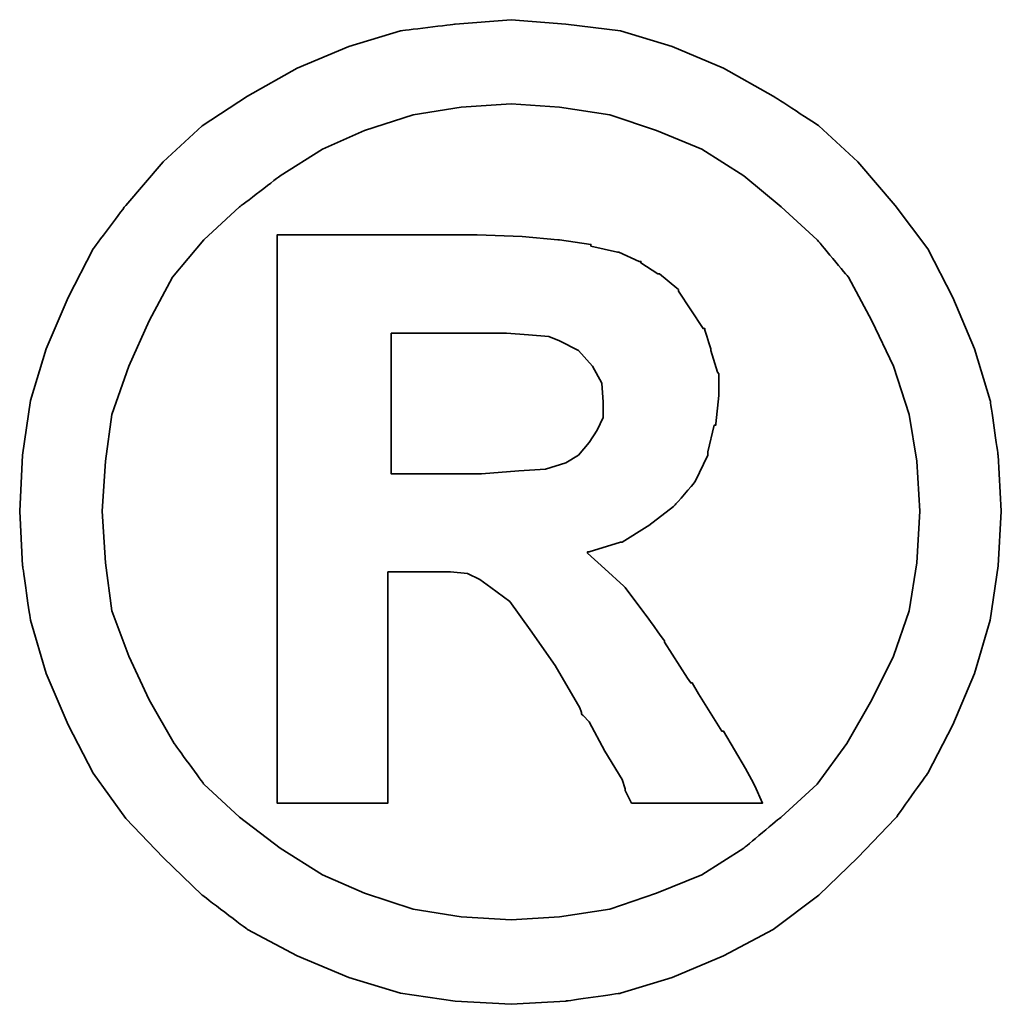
# Model space of a CAD drawing. Header units: millimetres. Extents: x 443 to 3685, y -1599 to 860.
# Tile 94 of 256: x 810.42 to 812.1, y -1249.37 to -1247.68. Entities that reach past the tile are written whole.
import ezdxf

# ---------------------------------------------------------------- set-up
doc = ezdxf.new("R2010")
doc.units = ezdxf.units.MM
doc.layers.add('DIM', color=4, linetype='CONTINUOUS')
doc.layers.add('layer 1', color=7, linetype='CONTINUOUS')

# ---------------------------------------------------------------- blocks, each defined once
blk = doc.blocks.new('TBI MOTION logo(完整正式版)')
at = {"layer": 'layer 1', "color": 22, "lineweight": 35}
for points, knots in [([(81.20634, 4.98624), (81.20634, 4.98624), (81.18649, 5.32862), (81.18649, 5.32862), (81.18649, 5.32862), (81.18649, 5.32862), (81.13886, 5.66206), (81.13886, 5.66206), (81.13886, 5.66206), (81.13886, 5.66206), (81.04359, 5.97764), (81.04359, 5.97764), (81.04359, 5.97764), (81.04359, 5.97764), (80.91061, 6.29124), (80.91061, 6.29124), (80.91061, 6.29124), (80.91061, 6.29124), (80.75778, 6.58697), (80.75778, 6.58697), (80.75778, 6.58697), (80.75778, 6.58697), (80.5593, 6.85294), (80.5593, 6.85294), (80.5593, 6.85294), (80.5593, 6.85294), (80.33105, 7.1189), (80.33105, 7.1189), (80.33105, 7.1189), (80.33105, 7.1189), (80.09287, 7.33921), (80.09287, 7.33921), (80.09287, 7.33921), (80.09287, 7.33921), (79.815, 7.51982), (79.815, 7.51982), (79.815, 7.51982), (79.815, 7.51982), (79.51133, 7.69051), (79.51133, 7.69051), (79.51133, 7.69051), (79.51133, 7.69051), (79.19773, 7.8235), (79.19773, 7.8235), (79.19773, 7.8235), (79.19773, 7.8235), (78.88215, 7.91877), (78.88215, 7.91877), (78.88215, 7.91877), (78.88215, 7.91877), (78.54871, 7.95846), (78.54871, 7.95846), (78.54871, 7.95846), (78.54871, 7.95846), (78.21526, 7.98625), (78.21526, 7.98625), (78.21526, 7.98625), (78.21526, 7.98625), (77.87388, 7.95846), (77.87388, 7.95846), (77.87388, 7.95846), (77.87388, 7.95846), (77.54044, 7.91877), (77.54044, 7.91877), (77.54044, 7.91877), (77.54044, 7.91877), (77.22485, 7.8235), (77.22485, 7.8235), (77.22485, 7.8235), (77.22485, 7.8235), (76.91027, 7.69051), (76.91027, 7.69051), (76.91027, 7.69051), (76.91027, 7.69051), (76.6056, 7.51982), (76.6056, 7.51982), (76.6056, 7.51982), (76.6056, 7.51982), (76.32972, 7.33921), (76.32972, 7.33921), (76.32972, 7.33921), (76.32972, 7.33921), (76.09154, 7.1189), (76.09154, 7.1189), (76.09154, 7.1189), (76.09154, 7.1189), (75.86329, 6.85294), (75.86329, 6.85294), (75.86329, 6.85294), (75.86329, 6.85294), (75.66382, 6.58697), (75.66382, 6.58697), (75.66382, 6.58697), (75.66382, 6.58697), (75.51099, 6.29124), (75.51099, 6.29124), (75.51099, 6.29124), (75.51099, 6.29124), (75.37702, 5.97764), (75.37702, 5.97764), (75.37702, 5.97764), (75.37702, 5.97764), (75.28175, 5.66206), (75.28175, 5.66206), (75.28175, 5.66206), (75.28175, 5.66206), (75.23411, 5.32862), (75.23411, 5.32862), (75.23411, 5.32862), (75.23411, 5.32862), (75.21625, 4.98624), (75.21625, 4.98624), (75.21625, 4.98624), (75.21625, 4.98624), (75.23411, 4.6528), (75.23411, 4.6528), (75.23411, 4.6528), (75.23411, 4.6528), (75.28175, 4.32035), (75.28175, 4.32035), (75.28175, 4.32035), (75.28175, 4.32035), (75.37702, 3.99583), (75.37702, 3.99583), (75.37702, 3.99583), (75.37702, 3.99583), (75.51099, 3.68224), (75.51099, 3.68224), (75.51099, 3.68224), (75.51099, 3.68224), (75.66382, 3.38749), (75.66382, 3.38749), (75.66382, 3.38749), (75.66382, 3.38749), (75.86329, 3.10963), (75.86329, 3.10963), (75.86329, 3.10963), (75.86329, 3.10963), (76.09154, 2.87145), (76.09154, 2.87145), (76.09154, 2.87145), (76.09154, 2.87145), (76.32972, 2.6432), (76.32972, 2.6432), (76.32972, 2.6432), (76.32972, 2.6432), (76.6056, 2.43381), (76.6056, 2.43381), (76.6056, 2.43381), (76.6056, 2.43381), (76.91027, 2.27205), (76.91027, 2.27205), (76.91027, 2.27205), (76.91027, 2.27205), (77.22485, 2.13906), (77.22485, 2.13906), (77.22485, 2.13906), (77.22485, 2.13906), (77.54044, 2.0438), (77.54044, 2.0438), (77.54044, 2.0438), (77.54044, 2.0438), (77.87388, 1.99616), (77.87388, 1.99616), (77.87388, 1.99616), (77.87388, 1.99616), (78.21526, 1.97631), (78.21526, 1.97631), (78.21526, 1.97631), (78.21526, 1.97631), (78.54871, 1.99616), (78.54871, 1.99616), (78.54871, 1.99616), (78.54871, 1.99616), (78.88215, 2.0438), (78.88215, 2.0438), (78.88215, 2.0438), (78.88215, 2.0438), (79.19773, 2.13906), (79.19773, 2.13906), (79.19773, 2.13906), (79.19773, 2.13906), (79.51133, 2.27205), (79.51133, 2.27205), (79.51133, 2.27205), (79.51133, 2.27205), (79.815, 2.43381), (79.815, 2.43381), (79.815, 2.43381), (79.815, 2.43381), (80.09287, 2.6432), (80.09287, 2.6432), (80.09287, 2.6432), (80.09287, 2.6432), (80.33105, 2.87145), (80.33105, 2.87145), (80.33105, 2.87145), (80.33105, 2.87145), (80.5593, 3.10963), (80.5593, 3.10963), (80.5593, 3.10963), (80.5593, 3.10963), (80.75778, 3.38749), (80.75778, 3.38749), (80.75778, 3.38749), (80.75778, 3.38749), (80.91061, 3.68224), (80.91061, 3.68224), (80.91061, 3.68224), (80.91061, 3.68224), (81.04359, 3.99583), (81.04359, 3.99583), (81.04359, 3.99583), (81.04359, 3.99583), (81.13886, 4.32035), (81.13886, 4.32035), (81.13886, 4.32035), (81.13886, 4.32035), (81.18649, 4.6528), (81.18649, 4.6528), (81.18649, 4.6528), (81.18649, 4.6528), (81.20634, 4.98624), (81.20634, 4.98624)], [0, 0, 0, 0, 0.0178571, 0.0178571, 0.0178571, 0.0178572, 0.0357143, 0.0357143, 0.0357143, 0.0357143, 0.0535714, 0.0535714, 0.0535714, 0.0535714, 0.0714286, 0.0714286, 0.0714286, 0.0714286, 0.0892857, 0.0892857, 0.0892857, 0.0892857, 0.1071429, 0.1071429, 0.1071429, 0.1071429, 0.125, 0.125, 0.125, 0.125, 0.1428571, 0.1428571, 0.1428571, 0.1428572, 0.1607143, 0.1607143, 0.1607143, 0.1607143, 0.1785714, 0.1785714, 0.1785714, 0.1785714, 0.1964286, 0.1964286, 0.1964286, 0.1964286, 0.2142857, 0.2142857, 0.2142857, 0.2142857, 0.2321429, 0.2321429, 0.2321429, 0.2321429, 0.25, 0.25, 0.25, 0.25, 0.2678571, 0.2678571, 0.2678571, 0.2678572, 0.2857143, 0.2857143, 0.2857143, 0.2857143, 0.3035714, 0.3035714, 0.3035714, 0.3035714, 0.3214286, 0.3214286, 0.3214286, 0.3214286, 0.3392857, 0.3392857, 0.3392857, 0.3392857, 0.3571429, 0.3571429, 0.3571429, 0.3571429, 0.375, 0.375, 0.375, 0.375, 0.3928571, 0.3928571, 0.3928571, 0.3928572, 0.4107143, 0.4107143, 0.4107143, 0.4107143, 0.4285714, 0.4285714, 0.4285714, 0.4285714, 0.4464286, 0.4464286, 0.4464286, 0.4464286, 0.4642857, 0.4642857, 0.4642857, 0.4642857, 0.4821429, 0.4821429, 0.4821429, 0.4821429, 0.5, 0.5, 0.5, 0.5, 0.5178571, 0.5178571, 0.5178571, 0.5178572, 0.5357143, 0.5357143, 0.5357143, 0.5357143, 0.5535714, 0.5535714, 0.5535714, 0.5535714, 0.5714286, 0.5714286, 0.5714286, 0.5714286, 0.5892857, 0.5892857, 0.5892857, 0.5892857, 0.6071429, 0.6071429, 0.6071429, 0.6071429, 0.625, 0.625, 0.625, 0.625, 0.6428571, 0.6428571, 0.6428571, 0.6428572, 0.6607143, 0.6607143, 0.6607143, 0.6607143, 0.6785714, 0.6785714, 0.6785714, 0.6785714, 0.6964286, 0.6964286, 0.6964286, 0.6964286, 0.7142857, 0.7142857, 0.7142857, 0.7142857, 0.7321429, 0.7321429, 0.7321429, 0.7321429, 0.75, 0.75, 0.75, 0.75, 0.7678571, 0.7678571, 0.7678571, 0.7678572, 0.7857143, 0.7857143, 0.7857143, 0.7857143, 0.8035714, 0.8035714, 0.8035714, 0.8035714, 0.8214286, 0.8214286, 0.8214286, 0.8214286, 0.8392857, 0.8392857, 0.8392857, 0.8392857, 0.8571429, 0.8571429, 0.8571429, 0.8571429, 0.875, 0.875, 0.875, 0.875, 0.8928571, 0.8928571, 0.8928571, 0.8928572, 0.9107143, 0.9107143, 0.9107143, 0.9107143, 0.9285714, 0.9285714, 0.9285714, 0.9285714, 0.9464286, 0.9464286, 0.9464286, 0.9464286, 0.9642857, 0.9642857, 0.9642857, 0.9642857, 0.9821429, 0.9821429, 0.9821429, 0.9821429, 1, 1, 1, 1]), ([(80.71014, 4.98624), (80.71014, 4.98624), (80.69129, 5.29091), (80.69129, 5.29091), (80.69129, 5.29091), (80.69129, 5.29091), (80.64464, 5.57672), (80.64464, 5.57672), (80.64464, 5.57672), (80.64464, 5.57672), (80.54937, 5.87245), (80.54937, 5.87245), (80.54937, 5.87245), (80.54937, 5.87245), (80.41639, 6.14833), (80.41639, 6.14833), (80.41639, 6.14833), (80.41639, 6.14833), (80.27349, 6.41429), (80.27349, 6.41429), (80.27349, 6.41429), (80.27349, 6.41429), (80.08295, 6.64255), (80.08295, 6.64255), (80.08295, 6.64255), (80.08295, 6.64255), (79.86264, 6.84301), (79.86264, 6.84301), (79.86264, 6.84301), (79.86264, 6.84301), (79.63439, 7.03355), (79.63439, 7.03355), (79.63439, 7.03355), (79.63439, 7.03355), (79.37835, 7.1963), (79.37835, 7.1963), (79.37835, 7.1963), (79.37835, 7.1963), (79.10246, 7.30944), (79.10246, 7.30944), (79.10246, 7.30944), (79.10246, 7.30944), (78.81665, 7.40471), (78.81665, 7.40471), (78.81665, 7.40471), (78.81665, 7.40471), (78.511, 7.45234), (78.511, 7.45234), (78.511, 7.45234), (78.511, 7.45234), (78.21526, 7.47219), (78.21526, 7.47219), (78.21526, 7.47219), (78.21526, 7.47219), (77.9106, 7.45234), (77.9106, 7.45234), (77.9106, 7.45234), (77.9106, 7.45234), (77.61685, 7.40471), (77.61685, 7.40471), (77.61685, 7.40471), (77.61685, 7.40471), (77.32012, 7.30944), (77.32012, 7.30944), (77.32012, 7.30944), (77.32012, 7.30944), (77.06309, 7.1963), (77.06309, 7.1963), (77.06309, 7.1963), (77.06309, 7.1963), (76.80606, 7.03355), (76.80606, 7.03355), (76.80606, 7.03355), (76.80606, 7.03355), (76.55797, 6.84301), (76.55797, 6.84301), (76.55797, 6.84301), (76.55797, 6.84301), (76.34063, 6.64255), (76.34063, 6.64255), (76.34063, 6.64255), (76.34063, 6.64255), (76.1491, 6.41429), (76.1491, 6.41429), (76.1491, 6.41429), (76.1491, 6.41429), (76.0062, 6.14833), (76.0062, 6.14833), (76.0062, 6.14833), (76.0062, 6.14833), (75.88314, 5.87245), (75.88314, 5.87245), (75.88314, 5.87245), (75.88314, 5.87245), (75.77794, 5.57672), (75.77794, 5.57672), (75.77794, 5.57672), (75.77794, 5.57672), (75.73924, 5.29091), (75.73924, 5.29091), (75.73924, 5.29091), (75.73924, 5.29091), (75.72039, 4.98624), (75.72039, 4.98624), (75.72039, 4.98624), (75.72039, 4.98624), (75.73924, 4.67165), (75.73924, 4.67165), (75.73924, 4.67165), (75.73924, 4.67165), (75.77794, 4.37791), (75.77794, 4.37791), (75.77794, 4.37791), (75.77794, 4.37791), (75.88314, 4.10102), (75.88314, 4.10102), (75.88314, 4.10102), (75.88314, 4.10102), (76.0062, 3.83407), (76.0062, 3.83407), (76.0062, 3.83407), (76.0062, 3.83407), (76.15902, 3.56811), (76.15902, 3.56811), (76.15902, 3.56811), (76.15902, 3.56811), (76.34063, 3.32001), (76.34063, 3.32001), (76.34063, 3.32001), (76.34063, 3.32001), (76.55797, 3.11955), (76.55797, 3.11955), (76.55797, 3.11955), (76.55797, 3.11955), (76.80606, 2.92901), (76.80606, 2.92901), (76.80606, 2.92901), (76.80606, 2.92901), (77.06309, 2.76725), (77.06309, 2.76725), (77.06309, 2.76725), (77.06309, 2.76725), (77.32012, 2.65412), (77.32012, 2.65412), (77.32012, 2.65412), (77.32012, 2.65412), (77.61685, 2.55786), (77.61685, 2.55786), (77.61685, 2.55786), (77.61685, 2.55786), (77.9106, 2.51022), (77.9106, 2.51022), (77.9106, 2.51022), (77.9106, 2.51022), (78.21526, 2.49137), (78.21526, 2.49137), (78.21526, 2.49137), (78.21526, 2.49137), (78.511, 2.51022), (78.511, 2.51022), (78.511, 2.51022), (78.511, 2.51022), (78.81665, 2.55786), (78.81665, 2.55786), (78.81665, 2.55786), (78.81665, 2.55786), (79.10246, 2.65412), (79.10246, 2.65412), (79.10246, 2.65412), (79.10246, 2.65412), (79.37835, 2.76725), (79.37835, 2.76725), (79.37835, 2.76725), (79.37835, 2.76725), (79.63439, 2.92901), (79.63439, 2.92901), (79.63439, 2.92901), (79.63439, 2.92901), (79.86264, 3.11955), (79.86264, 3.11955), (79.86264, 3.11955), (79.86264, 3.11955), (80.08295, 3.32001), (80.08295, 3.32001), (80.08295, 3.32001), (80.08295, 3.32001), (80.26356, 3.56811), (80.26356, 3.56811), (80.26356, 3.56811), (80.26356, 3.56811), (80.41639, 3.83407), (80.41639, 3.83407), (80.41639, 3.83407), (80.41639, 3.83407), (80.54937, 4.10102), (80.54937, 4.10102), (80.54937, 4.10102), (80.54937, 4.10102), (80.64464, 4.37791), (80.64464, 4.37791), (80.64464, 4.37791), (80.64464, 4.37791), (80.69129, 4.67165), (80.69129, 4.67165), (80.69129, 4.67165), (80.69129, 4.67165), (80.71014, 4.98624), (80.71014, 4.98624)], [0, 0, 0, 0, 0.0192308, 0.0192308, 0.0192308, 0.0192308, 0.0384615, 0.0384615, 0.0384615, 0.0384615, 0.0576923, 0.0576923, 0.0576923, 0.0576923, 0.0769231, 0.0769231, 0.0769231, 0.0769231, 0.0961538, 0.0961538, 0.0961538, 0.0961539, 0.1153846, 0.1153846, 0.1153846, 0.1153846, 0.1346154, 0.1346154, 0.1346154, 0.1346154, 0.1538462, 0.1538462, 0.1538462, 0.1538462, 0.1730769, 0.1730769, 0.1730769, 0.1730769, 0.1923077, 0.1923077, 0.1923077, 0.1923077, 0.2115385, 0.2115385, 0.2115385, 0.2115385, 0.2307692, 0.2307692, 0.2307692, 0.2307692, 0.25, 0.25, 0.25, 0.25, 0.2692308, 0.2692308, 0.2692308, 0.2692308, 0.2884615, 0.2884615, 0.2884615, 0.2884615, 0.3076923, 0.3076923, 0.3076923, 0.3076923, 0.3269231, 0.3269231, 0.3269231, 0.3269231, 0.3461538, 0.3461538, 0.3461538, 0.3461539, 0.3653846, 0.3653846, 0.3653846, 0.3653846, 0.3846154, 0.3846154, 0.3846154, 0.3846154, 0.4038462, 0.4038462, 0.4038462, 0.4038462, 0.4230769, 0.4230769, 0.4230769, 0.4230769, 0.4423077, 0.4423077, 0.4423077, 0.4423077, 0.4615385, 0.4615385, 0.4615385, 0.4615385, 0.4807692, 0.4807692, 0.4807692, 0.4807692, 0.5, 0.5, 0.5, 0.5, 0.5192308, 0.5192308, 0.5192308, 0.5192308, 0.5384615, 0.5384615, 0.5384615, 0.5384615, 0.5576923, 0.5576923, 0.5576923, 0.5576923, 0.5769231, 0.5769231, 0.5769231, 0.5769231, 0.5961538, 0.5961538, 0.5961538, 0.5961539, 0.6153846, 0.6153846, 0.6153846, 0.6153846, 0.6346154, 0.6346154, 0.6346154, 0.6346154, 0.6538462, 0.6538462, 0.6538462, 0.6538462, 0.6730769, 0.6730769, 0.6730769, 0.6730769, 0.6923077, 0.6923077, 0.6923077, 0.6923077, 0.7115385, 0.7115385, 0.7115385, 0.7115385, 0.7307692, 0.7307692, 0.7307692, 0.7307692, 0.75, 0.75, 0.75, 0.75, 0.7692308, 0.7692308, 0.7692308, 0.7692308, 0.7884615, 0.7884615, 0.7884615, 0.7884615, 0.8076923, 0.8076923, 0.8076923, 0.8076923, 0.8269231, 0.8269231, 0.8269231, 0.8269231, 0.8461538, 0.8461538, 0.8461538, 0.8461539, 0.8653846, 0.8653846, 0.8653846, 0.8653846, 0.8846154, 0.8846154, 0.8846154, 0.8846154, 0.9038462, 0.9038462, 0.9038462, 0.9038462, 0.9230769, 0.9230769, 0.9230769, 0.9230769, 0.9423077, 0.9423077, 0.9423077, 0.9423077, 0.9615385, 0.9615385, 0.9615385, 0.9615385, 0.9807692, 0.9807692, 0.9807692, 0.9807692, 1, 1, 1, 1]), ([(76.78721, 3.2823), (76.78721, 3.2823), (76.78721, 3.32001), (76.78721, 3.32001), (76.78721, 3.32001), (76.78721, 3.32001), (76.78721, 3.42422), (76.78721, 3.42422), (76.78721, 3.42422), (76.78721, 3.42422), (76.78721, 3.59689), (76.78721, 3.59689), (76.78721, 3.59689), (76.78721, 3.59689), (76.78721, 3.80529), (76.78721, 3.80529), (76.78721, 3.80529), (76.78721, 3.80529), (76.78721, 4.0524), (76.78721, 4.0524), (76.78721, 4.0524), (76.78721, 4.0524), (76.78721, 4.32035), (76.78721, 4.32035), (76.78721, 4.32035), (76.78721, 4.32035), (76.78721, 4.92868), (76.78721, 4.92868), (76.78721, 4.92868), (76.78721, 4.92868), (76.78721, 5.53801), (76.78721, 5.53801), (76.78721, 5.53801), (76.78721, 5.53801), (76.78721, 5.82482), (76.78721, 5.82482), (76.78721, 5.82482), (76.78721, 5.82482), (76.78721, 6.07291), (76.78721, 6.07291), (76.78721, 6.07291), (76.78721, 6.07291), (76.78721, 6.30017), (76.78721, 6.30017), (76.78721, 6.30017), (76.78721, 6.30017), (76.78721, 6.45399), (76.78721, 6.45399), (76.78721, 6.45399), (76.78721, 6.45399), (76.78721, 6.5572), (76.78721, 6.5572), (76.78721, 6.5572), (76.78721, 6.5572), (76.78721, 6.59689), (76.78721, 6.59689), (76.78721, 6.59689), (76.78721, 6.59689), (76.78721, 6.67232), (76.78721, 6.67232), (76.78721, 6.67232), (76.78721, 6.67232), (76.8537, 6.67232), (76.8537, 6.67232), (76.8537, 6.67232), (76.8537, 6.67232), (76.87355, 6.67232), (76.87355, 6.67232), (76.87355, 6.67232), (76.87355, 6.67232), (76.91027, 6.67232), (76.91027, 6.67232), (76.91027, 6.67232), (76.91027, 6.67232), (77.04424, 6.67232), (77.04424, 6.67232), (77.04424, 6.67232), (77.04424, 6.67232), (77.22485, 6.67232), (77.22485, 6.67232), (77.22485, 6.67232), (77.22485, 6.67232), (77.43524, 6.67232), (77.43524, 6.67232), (77.43524, 6.67232), (77.43524, 6.67232), (77.65357, 6.67232), (77.65357, 6.67232), (77.65357, 6.67232), (77.65357, 6.67232), (77.82625, 6.67232), (77.82625, 6.67232), (77.82625, 6.67232), (77.82625, 6.67232), (77.94037, 6.67232), (77.94037, 6.67232), (77.94037, 6.67232), (77.94037, 6.67232), (77.97709, 6.67232), (77.97709, 6.67232), (77.97709, 6.67232), (77.97709, 6.67232), (77.99694, 6.67232), (77.99694, 6.67232), (77.99694, 6.67232), (77.99694, 6.67232), (78.00686, 6.67232), (78.00686, 6.67232), (78.00686, 6.67232), (78.00686, 6.67232), (78.28275, 6.6624), (78.28275, 6.6624), (78.28275, 6.6624), (78.28275, 6.6624), (78.50107, 6.64255), (78.50107, 6.64255), (78.50107, 6.64255), (78.50107, 6.64255), (78.511, 6.64255), (78.511, 6.64255), (78.511, 6.64255), (78.511, 6.64255), (78.70154, 6.61476), (78.70154, 6.61476), (78.70154, 6.61476), (78.70154, 6.61476), (78.70154, 6.60483), (78.70154, 6.60483), (78.70154, 6.60483), (78.70154, 6.60483), (78.86429, 6.56713), (78.86429, 6.56713), (78.86429, 6.56713), (78.86429, 6.56713), (78.87223, 6.56713), (78.87223, 6.56713), (78.87223, 6.56713), (78.87223, 6.56713), (78.99727, 6.51056), (78.99727, 6.51056), (78.99727, 6.51056), (78.99727, 6.51056), (79.00719, 6.51056), (79.00719, 6.51056), (79.00719, 6.51056), (79.00719, 6.51056), (79.00719, 6.50162), (79.00719, 6.50162), (79.00719, 6.50162), (79.00719, 6.50162), (79.1104, 6.43415), (79.1104, 6.43415), (79.1104, 6.43415), (79.1104, 6.43415), (79.12132, 6.43415), (79.12132, 6.43415), (79.12132, 6.43415), (79.12132, 6.43415), (79.22552, 6.34781), (79.22552, 6.34781), (79.22552, 6.34781), (79.22552, 6.34781), (79.23544, 6.33888), (79.23544, 6.33888), (79.23544, 6.33888), (79.23544, 6.33888), (79.23544, 6.32895), (79.23544, 6.32895), (79.23544, 6.32895), (79.23544, 6.32895), (79.31087, 6.21483), (79.31087, 6.21483), (79.31087, 6.21483), (79.31087, 6.21483), (79.38629, 6.1007), (79.38629, 6.1007), (79.38629, 6.1007), (79.38629, 6.1007), (79.3972, 6.1007), (79.3972, 6.1007), (79.3972, 6.1007), (79.3972, 6.1007), (79.3972, 6.09078), (79.3972, 6.09078), (79.3972, 6.09078), (79.3972, 6.09078), (79.43392, 5.97764), (79.43392, 5.97764), (79.43392, 5.97764), (79.43392, 5.97764), (79.43392, 5.96772), (79.43392, 5.96772), (79.43392, 5.96772), (79.43392, 5.96772), (79.47362, 5.83474), (79.47362, 5.83474), (79.47362, 5.83474), (79.47362, 5.83474), (79.48156, 5.82482), (79.48156, 5.82482), (79.48156, 5.82482), (79.48156, 5.82482), (79.48156, 5.69977), (79.48156, 5.69977), (79.48156, 5.69977), (79.48156, 5.69977), (79.48156, 5.69183), (79.48156, 5.69183), (79.48156, 5.69183), (79.48156, 5.69183), (79.4637, 5.51915), (79.4637, 5.51915), (79.4637, 5.51915), (79.4637, 5.51915), (79.4637, 5.51122), (79.4637, 5.51122), (79.4637, 5.51122), (79.4637, 5.51122), (79.45377, 5.51122), (79.45377, 5.51122), (79.45377, 5.51122), (79.45377, 5.51122), (79.41507, 5.34847), (79.41507, 5.34847), (79.41507, 5.34847), (79.41507, 5.34847), (79.41507, 5.33854), (79.41507, 5.33854), (79.41507, 5.33854), (79.41507, 5.33854), (79.41507, 5.32862), (79.41507, 5.32862), (79.41507, 5.32862), (79.41507, 5.32862), (79.33865, 5.16785), (79.33865, 5.16785), (79.33865, 5.16785), (79.33865, 5.16785), (79.33071, 5.15693), (79.33071, 5.15693), (79.33071, 5.15693), (79.33071, 5.15693), (79.2156, 5.02495), (79.2156, 5.02495), (79.2156, 5.02495), (79.2156, 5.02495), (79.20567, 5.01502), (79.20567, 5.01502), (79.20567, 5.01502), (79.20567, 5.01502), (79.05483, 4.89991), (79.05483, 4.89991), (79.05483, 4.89991), (79.05483, 4.89991), (79.04491, 4.89197), (79.04491, 4.89197), (79.04491, 4.89197), (79.04491, 4.89197), (78.89208, 4.7967), (78.89208, 4.7967), (78.89208, 4.7967), (78.89208, 4.7967), (78.88215, 4.7967), (78.88215, 4.7967), (78.88215, 4.7967), (78.88215, 4.7967), (78.69161, 4.73913), (78.69161, 4.73913), (78.69161, 4.73913), (78.69161, 4.73913), (78.68169, 4.73913), (78.68169, 4.73913), (78.68169, 4.73913), (78.68169, 4.73913), (78.68169, 4.72921), (78.68169, 4.72921), (78.68169, 4.72921), (78.68169, 4.72921), (78.78688, 4.63394), (78.78688, 4.63394), (78.78688, 4.63394), (78.78688, 4.63394), (78.902, 4.52875), (78.902, 4.52875), (78.902, 4.52875), (78.902, 4.52875), (78.91093, 4.52081), (78.91093, 4.52081), (78.91093, 4.52081), (78.91093, 4.52081), (79.02506, 4.36798), (79.02506, 4.36798), (79.02506, 4.36798), (79.02506, 4.36798), (79.1501, 4.1953), (79.1501, 4.1953), (79.1501, 4.1953), (79.1501, 4.1953), (79.1501, 4.18736), (79.1501, 4.18736), (79.1501, 4.18736), (79.1501, 4.18736), (79.29201, 3.96705), (79.29201, 3.96705), (79.29201, 3.96705), (79.29201, 3.96705), (79.31087, 3.93828), (79.31087, 3.93828), (79.31087, 3.93828), (79.31087, 3.93828), (79.32079, 3.93828), (79.32079, 3.93828), (79.32079, 3.93828), (79.32079, 3.93828), (79.3585, 3.87178), (79.3585, 3.87178), (79.3585, 3.87178), (79.3585, 3.87178), (79.50141, 3.64353), (79.50141, 3.64353), (79.50141, 3.64353), (79.50141, 3.64353), (79.51133, 3.64353), (79.51133, 3.64353), (79.51133, 3.64353), (79.51133, 3.64353), (79.64431, 3.41528), (79.64431, 3.41528), (79.64431, 3.41528), (79.64431, 3.41528), (79.68202, 3.3478), (79.68202, 3.3478), (79.68202, 3.3478), (79.68202, 3.3478), (79.70187, 3.31009), (79.70187, 3.31009), (79.70187, 3.31009), (79.70187, 3.31009), (79.7495, 3.2049), (79.7495, 3.2049), (79.7495, 3.2049), (79.7495, 3.2049), (79.64431, 3.2049), (79.64431, 3.2049), (79.64431, 3.2049), (79.64431, 3.2049), (79.62546, 3.2049), (79.62546, 3.2049), (79.62546, 3.2049), (79.62546, 3.2049), (79.53912, 3.2049), (79.53912, 3.2049), (79.53912, 3.2049), (79.53912, 3.2049), (79.31087, 3.2049), (79.31087, 3.2049), (79.31087, 3.2049), (79.31087, 3.2049), (79.08262, 3.2049), (79.08262, 3.2049), (79.08262, 3.2049), (79.08262, 3.2049), (79.00719, 3.2049), (79.00719, 3.2049), (79.00719, 3.2049), (79.00719, 3.2049), (78.98735, 3.2049), (78.98735, 3.2049), (78.98735, 3.2049), (78.98735, 3.2049), (78.94964, 3.2049), (78.94964, 3.2049), (78.94964, 3.2049), (78.94964, 3.2049), (78.92979, 3.24459), (78.92979, 3.24459), (78.92979, 3.24459), (78.92979, 3.24459), (78.91093, 3.2823), (78.91093, 3.2823), (78.91093, 3.2823), (78.91093, 3.2823), (78.91093, 3.29223), (78.91093, 3.29223), (78.91093, 3.29223), (78.91093, 3.29223), (78.89208, 3.3478), (78.89208, 3.3478), (78.89208, 3.3478), (78.89208, 3.3478), (78.78688, 3.52048), (78.78688, 3.52048), (78.78688, 3.52048), (78.78688, 3.52048), (78.69161, 3.7001), (78.69161, 3.7001), (78.69161, 3.7001), (78.69161, 3.7001), (78.6539, 3.7388), (78.6539, 3.7388), (78.6539, 3.7388), (78.6539, 3.7388), (78.64398, 3.74873), (78.64398, 3.74873), (78.64398, 3.74873), (78.64398, 3.74873), (78.64398, 3.75766), (78.64398, 3.75766), (78.64398, 3.75766), (78.64398, 3.75766), (78.63405, 3.78644), (78.63405, 3.78644), (78.63405, 3.78644), (78.63405, 3.78644), (78.48321, 4.04347), (78.48321, 4.04347), (78.48321, 4.04347), (78.48321, 4.04347), (78.33038, 4.2618), (78.33038, 4.2618), (78.33038, 4.2618), (78.33038, 4.2618), (78.20732, 4.43447), (78.20732, 4.43447), (78.20732, 4.43447), (78.20732, 4.43447), (78.09221, 4.52081), (78.09221, 4.52081), (78.09221, 4.52081), (78.09221, 4.52081), (78.02472, 4.56845), (78.02472, 4.56845), (78.02472, 4.56845), (78.02472, 4.56845), (77.9493, 4.60616), (77.9493, 4.60616), (77.9493, 4.60616), (77.9493, 4.60616), (77.8451, 4.61608), (77.8451, 4.61608), (77.8451, 4.61608), (77.8451, 4.61608), (77.71113, 4.61608), (77.71113, 4.61608), (77.71113, 4.61608), (77.71113, 4.61608), (77.69128, 4.61608), (77.69128, 4.61608), (77.69128, 4.61608), (77.69128, 4.61608), (77.67342, 4.61608), (77.67342, 4.61608), (77.67342, 4.61608), (77.67342, 4.61608), (77.5583, 4.61608), (77.5583, 4.61608), (77.5583, 4.61608), (77.5583, 4.61608), (77.46303, 4.61608), (77.46303, 4.61608), (77.46303, 4.61608), (77.46303, 4.61608), (77.46303, 4.54761), (77.46303, 4.54761), (77.46303, 4.54761), (77.46303, 4.54761), (77.46303, 4.47318), (77.46303, 4.47318), (77.46303, 4.47318), (77.46303, 4.47318), (77.46303, 4.24294), (77.46303, 4.24294), (77.46303, 4.24294), (77.46303, 4.24294), (77.46303, 3.99583), (77.46303, 3.99583), (77.46303, 3.99583), (77.46303, 3.99583), (77.46303, 3.72888), (77.46303, 3.72888), (77.46303, 3.72888), (77.46303, 3.72888), (77.46303, 3.51055), (77.46303, 3.51055), (77.46303, 3.51055), (77.46303, 3.51055), (77.46303, 3.42422), (77.46303, 3.42422), (77.46303, 3.42422), (77.46303, 3.42422), (77.46303, 3.35773), (77.46303, 3.35773), (77.46303, 3.35773), (77.46303, 3.35773), (77.46303, 3.30017), (77.46303, 3.30017), (77.46303, 3.30017), (77.46303, 3.30017), (77.46303, 3.2823), (77.46303, 3.2823), (77.46303, 3.2823), (77.46303, 3.2823), (77.46303, 3.2049), (77.46303, 3.2049), (77.46303, 3.2049), (77.46303, 3.2049), (77.39753, 3.2049), (77.39753, 3.2049), (77.39753, 3.2049), (77.39753, 3.2049), (77.37768, 3.2049), (77.37768, 3.2049), (77.37768, 3.2049), (77.37768, 3.2049), (77.32012, 3.2049), (77.32012, 3.2049), (77.32012, 3.2049), (77.32012, 3.2049), (77.12165, 3.2049), (77.12165, 3.2049), (77.12165, 3.2049), (77.12165, 3.2049), (76.94897, 3.2049), (76.94897, 3.2049), (76.94897, 3.2049), (76.94897, 3.2049), (76.8924, 3.2049), (76.8924, 3.2049), (76.8924, 3.2049), (76.8924, 3.2049), (76.8537, 3.2049), (76.8537, 3.2049), (76.8537, 3.2049), (76.8537, 3.2049), (76.78721, 3.2049), (76.78721, 3.2049), (76.78721, 3.2049), (76.78721, 3.2049), (76.78721, 3.2823), (76.78721, 3.2823)], [0, 0, 0, 0, 0.0074074, 0.0074074, 0.0074074, 0.0074074, 0.0148148, 0.0148148, 0.0148148, 0.0148148, 0.0222222, 0.0222222, 0.0222222, 0.0222222, 0.0296296, 0.0296296, 0.0296296, 0.0296296, 0.037037, 0.037037, 0.037037, 0.037037, 0.0444444, 0.0444444, 0.0444444, 0.0444445, 0.0518519, 0.0518519, 0.0518519, 0.0518519, 0.0592593, 0.0592593, 0.0592593, 0.0592593, 0.0666667, 0.0666667, 0.0666667, 0.0666667, 0.0740741, 0.0740741, 0.0740741, 0.0740741, 0.0814815, 0.0814815, 0.0814815, 0.0814815, 0.0888889, 0.0888889, 0.0888889, 0.0888889, 0.0962963, 0.0962963, 0.0962963, 0.0962963, 0.1037037, 0.1037037, 0.1037037, 0.1037037, 0.1111111, 0.1111111, 0.1111111, 0.1111111, 0.1185185, 0.1185185, 0.1185185, 0.1185185, 0.1259259, 0.1259259, 0.1259259, 0.1259259, 0.1333333, 0.1333333, 0.1333333, 0.1333333, 0.1407407, 0.1407407, 0.1407407, 0.1407408, 0.1481481, 0.1481481, 0.1481481, 0.1481482, 0.1555556, 0.1555556, 0.1555556, 0.1555556, 0.162963, 0.162963, 0.162963, 0.162963, 0.1703704, 0.1703704, 0.1703704, 0.1703704, 0.1777778, 0.1777778, 0.1777778, 0.1777778, 0.1851852, 0.1851852, 0.1851852, 0.1851852, 0.1925926, 0.1925926, 0.1925926, 0.1925926, 0.2, 0.2, 0.2, 0.2, 0.2074074, 0.2074074, 0.2074074, 0.2074074, 0.2148148, 0.2148148, 0.2148148, 0.2148148, 0.2222222, 0.2222222, 0.2222222, 0.2222222, 0.2296296, 0.2296296, 0.2296296, 0.2296296, 0.237037, 0.237037, 0.237037, 0.237037, 0.2444444, 0.2444444, 0.2444444, 0.2444445, 0.2518519, 0.2518519, 0.2518519, 0.2518519, 0.2592593, 0.2592593, 0.2592593, 0.2592593, 0.2666667, 0.2666667, 0.2666667, 0.2666667, 0.2740741, 0.2740741, 0.2740741, 0.2740741, 0.2814815, 0.2814815, 0.2814815, 0.2814815, 0.2888889, 0.2888889, 0.2888889, 0.2888889, 0.2962963, 0.2962963, 0.2962963, 0.2962963, 0.3037037, 0.3037037, 0.3037037, 0.3037037, 0.3111111, 0.3111111, 0.3111111, 0.3111111, 0.3185185, 0.3185185, 0.3185185, 0.3185185, 0.3259259, 0.3259259, 0.3259259, 0.3259259, 0.3333333, 0.3333333, 0.3333333, 0.3333333, 0.3407407, 0.3407407, 0.3407407, 0.3407408, 0.3481481, 0.3481481, 0.3481481, 0.3481482, 0.3555556, 0.3555556, 0.3555556, 0.3555556, 0.362963, 0.362963, 0.362963, 0.362963, 0.3703704, 0.3703704, 0.3703704, 0.3703704, 0.3777778, 0.3777778, 0.3777778, 0.3777778, 0.3851852, 0.3851852, 0.3851852, 0.3851852, 0.3925926, 0.3925926, 0.3925926, 0.3925926, 0.4, 0.4, 0.4, 0.4, 0.4074074, 0.4074074, 0.4074074, 0.4074074, 0.4148148, 0.4148148, 0.4148148, 0.4148148, 0.4222222, 0.4222222, 0.4222222, 0.4222222, 0.4296296, 0.4296296, 0.4296296, 0.4296296, 0.437037, 0.437037, 0.437037, 0.437037, 0.4444444, 0.4444444, 0.4444444, 0.4444445, 0.4518519, 0.4518519, 0.4518519, 0.4518519, 0.4592593, 0.4592593, 0.4592593, 0.4592593, 0.4666667, 0.4666667, 0.4666667, 0.4666667, 0.4740741, 0.4740741, 0.4740741, 0.4740741, 0.4814815, 0.4814815, 0.4814815, 0.4814815, 0.4888889, 0.4888889, 0.4888889, 0.4888889, 0.4962963, 0.4962963, 0.4962963, 0.4962963, 0.5037037, 0.5037037, 0.5037037, 0.5037037, 0.5111111, 0.5111111, 0.5111111, 0.5111111, 0.5185185, 0.5185185, 0.5185185, 0.5185185, 0.5259259, 0.5259259, 0.5259259, 0.5259259, 0.5333333, 0.5333333, 0.5333333, 0.5333333, 0.5407407, 0.5407407, 0.5407407, 0.5407408, 0.5481481, 0.5481481, 0.5481481, 0.5481482, 0.5555556, 0.5555556, 0.5555556, 0.5555556, 0.562963, 0.562963, 0.562963, 0.562963, 0.5703704, 0.5703704, 0.5703704, 0.5703704, 0.5777778, 0.5777778, 0.5777778, 0.5777778, 0.5851852, 0.5851852, 0.5851852, 0.5851852, 0.5925926, 0.5925926, 0.5925926, 0.5925926, 0.6, 0.6, 0.6, 0.6, 0.6074074, 0.6074074, 0.6074074, 0.6074074, 0.6148148, 0.6148148, 0.6148148, 0.6148148, 0.6222222, 0.6222222, 0.6222222, 0.6222222, 0.6296296, 0.6296296, 0.6296296, 0.6296296, 0.637037, 0.637037, 0.637037, 0.637037, 0.6444444, 0.6444444, 0.6444444, 0.6444445, 0.6518519, 0.6518519, 0.6518519, 0.6518519, 0.6592593, 0.6592593, 0.6592593, 0.6592593, 0.6666667, 0.6666667, 0.6666667, 0.6666667, 0.6740741, 0.6740741, 0.6740741, 0.6740741, 0.6814815, 0.6814815, 0.6814815, 0.6814815, 0.6888889, 0.6888889, 0.6888889, 0.6888889, 0.6962963, 0.6962963, 0.6962963, 0.6962963, 0.7037037, 0.7037037, 0.7037037, 0.7037037, 0.7111111, 0.7111111, 0.7111111, 0.7111111, 0.7185185, 0.7185185, 0.7185185, 0.7185185, 0.7259259, 0.7259259, 0.7259259, 0.7259259, 0.7333333, 0.7333333, 0.7333333, 0.7333333, 0.7407407, 0.7407407, 0.7407407, 0.7407408, 0.7481481, 0.7481481, 0.7481481, 0.7481482, 0.7555556, 0.7555556, 0.7555556, 0.7555556, 0.762963, 0.762963, 0.762963, 0.762963, 0.7703704, 0.7703704, 0.7703704, 0.7703704, 0.7777778, 0.7777778, 0.7777778, 0.7777778, 0.7851852, 0.7851852, 0.7851852, 0.7851852, 0.7925926, 0.7925926, 0.7925926, 0.7925926, 0.8, 0.8, 0.8, 0.8, 0.8074074, 0.8074074, 0.8074074, 0.8074074, 0.8148148, 0.8148148, 0.8148148, 0.8148148, 0.8222222, 0.8222222, 0.8222222, 0.8222222, 0.8296296, 0.8296296, 0.8296296, 0.8296296, 0.837037, 0.837037, 0.837037, 0.837037, 0.8444444, 0.8444444, 0.8444444, 0.8444445, 0.8518519, 0.8518519, 0.8518519, 0.8518519, 0.8592593, 0.8592593, 0.8592593, 0.8592593, 0.8666667, 0.8666667, 0.8666667, 0.8666667, 0.8740741, 0.8740741, 0.8740741, 0.8740741, 0.8814815, 0.8814815, 0.8814815, 0.8814815, 0.8888889, 0.8888889, 0.8888889, 0.8888889, 0.8962963, 0.8962963, 0.8962963, 0.8962963, 0.9037037, 0.9037037, 0.9037037, 0.9037037, 0.9111111, 0.9111111, 0.9111111, 0.9111111, 0.9185185, 0.9185185, 0.9185185, 0.9185185, 0.9259259, 0.9259259, 0.9259259, 0.9259259, 0.9333333, 0.9333333, 0.9333333, 0.9333333, 0.9407407, 0.9407407, 0.9407407, 0.9407408, 0.9481481, 0.9481481, 0.9481481, 0.9481482, 0.9555556, 0.9555556, 0.9555556, 0.9555556, 0.962963, 0.962963, 0.962963, 0.962963, 0.9703704, 0.9703704, 0.9703704, 0.9703704, 0.9777778, 0.9777778, 0.9777778, 0.9777778, 0.9851852, 0.9851852, 0.9851852, 0.9851852, 0.9925926, 0.9925926, 0.9925926, 0.9925926, 1, 1, 1, 1]), ([(77.48288, 6.07291), (77.48288, 6.07291), (77.48288, 5.99551), (77.48288, 5.99551), (77.48288, 5.99551), (77.48288, 5.99551), (77.48288, 5.82482), (77.48288, 5.82482), (77.48288, 5.82482), (77.48288, 5.82482), (77.48288, 5.63328), (77.48288, 5.63328), (77.48288, 5.63328), (77.48288, 5.63328), (77.48288, 5.46358), (77.48288, 5.46358), (77.48288, 5.46358), (77.48288, 5.46358), (77.48288, 5.29091), (77.48288, 5.29091), (77.48288, 5.29091), (77.48288, 5.29091), (77.48288, 5.21449), (77.48288, 5.21449), (77.48288, 5.21449), (77.48288, 5.21449), (77.50074, 5.21449), (77.50074, 5.21449), (77.50074, 5.21449), (77.50074, 5.21449), (77.71113, 5.21449), (77.71113, 5.21449), (77.71113, 5.21449), (77.71113, 5.21449), (77.94037, 5.21449), (77.94037, 5.21449), (77.94037, 5.21449), (77.94037, 5.21449), (78.01579, 5.21449), (78.01579, 5.21449), (78.01579, 5.21449), (78.01579, 5.21449), (78.03465, 5.21449), (78.03465, 5.21449), (78.03465, 5.21449), (78.03465, 5.21449), (78.2629, 5.23335), (78.2629, 5.23335), (78.2629, 5.23335), (78.2629, 5.23335), (78.42565, 5.24327), (78.42565, 5.24327), (78.42565, 5.24327), (78.42565, 5.24327), (78.54871, 5.28098), (78.54871, 5.28098), (78.54871, 5.28098), (78.54871, 5.28098), (78.62611, 5.32862), (78.62611, 5.32862), (78.62611, 5.32862), (78.62611, 5.32862), (78.69161, 5.40503), (78.69161, 5.40503), (78.69161, 5.40503), (78.69161, 5.40503), (78.73925, 5.48145), (78.73925, 5.48145), (78.73925, 5.48145), (78.73925, 5.48145), (78.77696, 5.55885), (78.77696, 5.55885), (78.77696, 5.55885), (78.77696, 5.55885), (78.77696, 5.65214), (78.77696, 5.65214), (78.77696, 5.65214), (78.77696, 5.65214), (78.76902, 5.76726), (78.76902, 5.76726), (78.76902, 5.76726), (78.76902, 5.76726), (78.71146, 5.87245), (78.71146, 5.87245), (78.71146, 5.87245), (78.71146, 5.87245), (78.62611, 5.96772), (78.62611, 5.96772), (78.62611, 5.96772), (78.62611, 5.96772), (78.511, 6.02528), (78.511, 6.02528), (78.511, 6.02528), (78.511, 6.02528), (78.44451, 6.05306), (78.44451, 6.05306), (78.44451, 6.05306), (78.44451, 6.05306), (78.32046, 6.06299), (78.32046, 6.06299), (78.32046, 6.06299), (78.32046, 6.06299), (78.18748, 6.07291), (78.18748, 6.07291), (78.18748, 6.07291), (78.18748, 6.07291), (77.99694, 6.07291), (77.99694, 6.07291), (77.99694, 6.07291), (77.99694, 6.07291), (77.97709, 6.07291), (77.97709, 6.07291), (77.97709, 6.07291), (77.97709, 6.07291), (77.90167, 6.07291), (77.90167, 6.07291), (77.90167, 6.07291), (77.90167, 6.07291), (77.69128, 6.07291), (77.69128, 6.07291), (77.69128, 6.07291), (77.69128, 6.07291), (77.50074, 6.07291), (77.50074, 6.07291), (77.50074, 6.07291), (77.50074, 6.07291), (77.48288, 6.07291), (77.48288, 6.07291)], [0, 0, 0, 0, 0.03125, 0.03125, 0.03125, 0.03125, 0.0625, 0.0625, 0.0625, 0.0625, 0.09375, 0.09375, 0.09375, 0.09375, 0.125, 0.125, 0.125, 0.125, 0.15625, 0.15625, 0.15625, 0.15625, 0.1875, 0.1875, 0.1875, 0.1875, 0.21875, 0.21875, 0.21875, 0.21875, 0.25, 0.25, 0.25, 0.25, 0.28125, 0.28125, 0.28125, 0.28125, 0.3125, 0.3125, 0.3125, 0.3125, 0.34375, 0.34375, 0.34375, 0.34375, 0.375, 0.375, 0.375, 0.375, 0.40625, 0.40625, 0.40625, 0.40625, 0.4375, 0.4375, 0.4375, 0.4375, 0.46875, 0.46875, 0.46875, 0.46875, 0.5, 0.5, 0.5, 0.5, 0.53125, 0.53125, 0.53125, 0.53125, 0.5625, 0.5625, 0.5625, 0.5625, 0.59375, 0.59375, 0.59375, 0.59375, 0.625, 0.625, 0.625, 0.625, 0.65625, 0.65625, 0.65625, 0.65625, 0.6875, 0.6875, 0.6875, 0.6875, 0.71875, 0.71875, 0.71875, 0.71875, 0.75, 0.75, 0.75, 0.75, 0.78125, 0.78125, 0.78125, 0.78125, 0.8125, 0.8125, 0.8125, 0.8125, 0.84375, 0.84375, 0.84375, 0.84375, 0.875, 0.875, 0.875, 0.875, 0.90625, 0.90625, 0.90625, 0.90625, 0.9375, 0.9375, 0.9375, 0.9375, 0.96875, 0.96875, 0.96875, 0.96875, 1, 1, 1, 1])]:
    blk.add_open_spline(points, degree=3, knots=knots, dxfattribs=at)

msp = doc.modelspace()

# ---------------------------------------------------------------- block references
at = {"layer": 'DIM', "color": 7, "xscale": 0.2802190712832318, "yscale": 0.2802190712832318, "zscale": 0.2802190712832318}
msp.add_blockref('TBI MOTION logo(完整正式版)', (789.342, -1249.9197), dxfattribs=at)

doc.saveas('drawing.dxf')
